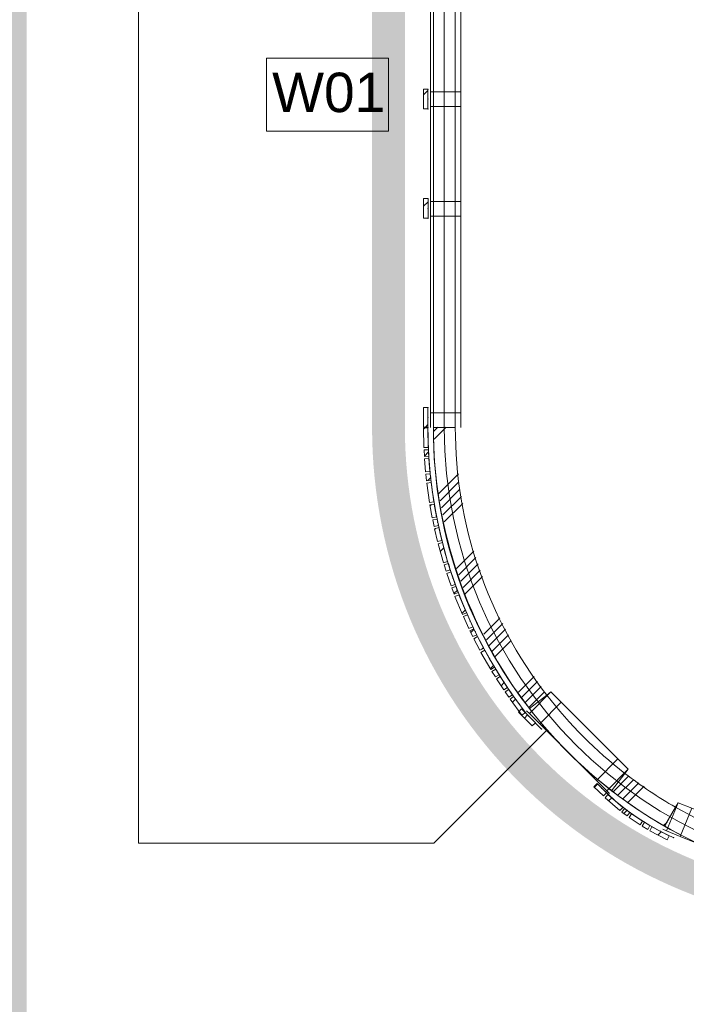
# Model space of a CAD drawing. Header units: millimetres. Extents: x -409 to 257590, y -7854 to 67330.
# Tile 112 of 205: x 9019 to 12066, y 35473 to 39974. Entities that reach past the tile are written whole.
import ezdxf

# ---------------------------------------------------------------- set-up
doc = ezdxf.new("R2010")
doc.units = ezdxf.units.MM
doc.header["$MEASUREMENT"] = 0
doc.linetypes.add('B0703', pattern=[468.700004, 312.5, -156.200004])
for name, color, linetype in [('Info Wandafwerking aanduiding', 7, 'Continuous'), ('Info Wandafwerking aanduiding Doorsnede-arcering', 7, 'Continuous'), ('New_22 NC Binnenwanden', 7, 'Continuous'), ('New_22 NC Binnenwanden Doorsnede-arcering', 7, 'Continuous'), ('New_22 NC Binnenwanden Ramen', 7, 'Continuous'), ('New_23 Vloeren', 7, 'Continuous'), ('New_Info Wandafwerking aanduiding', 7, 'Continuous'), ('New_Info Wandafwerking aanduiding Doorsnede-arcering', 7, 'Continuous'), ('New_Z Ruimtefuncties Zone omranding', 7, 'Continuous')]:
    doc.layers.add(name, color=color, linetype=linetype)
doc.styles.add('GENERATED_STYLE_1', font='txt')
pattern_1 = [(45, (0, 0), (-63.63961, 63.63961), [])]

# ---------------------------------------------------------------- blocks, each defined once
blk = doc.blocks.new('Slab_1_2', base_point=(0, 42578.3))
at = {"layer": 'New_23 Vloeren', "color": 1, "linetype": 'Continuous', "lineweight": 0, "flags": 128}
blk.add_lwpolyline([(10959.7, 43985), (10959.7, 38108.6, 0.414037), (13009.7, 36060), (14700.7, 36061), (14700.7, 46035), (13009.7, 46035, 0.414422)], format="xyb", close=True, dxfattribs=at)
blk = doc.blocks.new('Curtain Wall_6_2')
at = {"layer": 'New_22 NC Binnenwanden Doorsnede-arcering', "linetype": 'Continuous', "lineweight": 0, "true_color": 0x000000}
h = blk.add_hatch(dxfattribs=at)
h.set_pattern_fill('310_Naaldhout__01__0002', color=18, style=0, pattern_type=2)
h.set_pattern_definition(pattern_1)
h.paths.add_polyline_path([(10864.4, 38107.8), (10866.6, 38017.9), (10886.6, 38018.4), (10884.4, 38108.3)])
h = blk.add_hatch(dxfattribs=at)
h.set_pattern_fill('310_Naaldhout__01__0002', color=18, style=0, pattern_type=2)
h.set_pattern_definition(pattern_1)
h.paths.add_polyline_path([(10867.4, 38007.3), (10869, 37977.4), (10889, 37978.4), (10887.4, 38008.4)])
h = blk.add_hatch(dxfattribs=at)
h.set_pattern_fill('310_Naaldhout__01__0002', color=18, style=0, pattern_type=2)
h.set_pattern_definition(pattern_1)
h.paths.add_polyline_path([(10869.6, 37966.8), (10874.4, 37907), (10894.3, 37908.6), (10889.5, 37968.4)])
h = blk.add_hatch(dxfattribs=at)
h.set_pattern_fill('310_Naaldhout__01__0002', color=18, style=0, pattern_type=2)
h.set_pattern_definition(pattern_1)
h.paths.add_polyline_path([(10875.6, 37896.5), (10878.8, 37866.7), (10898.7, 37868.9), (10895.4, 37898.7)])
h = blk.add_hatch(dxfattribs=at)
h.set_pattern_fill('310_Naaldhout__01__0002', color=18, style=0, pattern_type=2)
h.set_pattern_definition(pattern_1)
h.paths.add_polyline_path([(10879.5, 37856), (10892.2, 37766.9), (10912, 37769.7), (10899.3, 37858.8)])
h = blk.add_hatch(dxfattribs=at)
h.set_pattern_fill('310_Naaldhout__01__0002', color=18, style=0, pattern_type=2)
h.set_pattern_definition(pattern_1)
h.paths.add_polyline_path([(10894.2, 37756.4), (10904.7, 37697.3), (10924.4, 37700.8), (10913.9, 37759.9)])
h = blk.add_hatch(dxfattribs=at)
h.set_pattern_fill('310_Naaldhout__01__0002', color=18, style=0, pattern_type=2)
h.set_pattern_definition(pattern_1)
h.paths.add_polyline_path([(10907.1, 37687), (10913.2, 37657.6), (10932.8, 37661.7), (10926.6, 37691.1)])
h = blk.add_hatch(dxfattribs=at)
h.set_pattern_fill('310_Naaldhout__01__0002', color=18, style=0, pattern_type=2)
h.set_pattern_definition(pattern_1)
h.paths.add_polyline_path([(10915.2, 37647.2), (10929.1, 37588.9), (10948.6, 37593.5), (10934.6, 37651.9)])
h = blk.add_hatch(dxfattribs=at)
h.set_pattern_fill('310_Naaldhout__01__0002', color=18, style=0, pattern_type=2)
h.set_pattern_definition(pattern_1)
h.paths.add_polyline_path([(10931.5, 37578.4), (10955.5, 37491.7), (10974.7, 37497), (10950.8, 37583.7)])
h = blk.add_hatch(dxfattribs=at)
h.set_pattern_fill('310_Naaldhout__01__0002', color=18, style=0, pattern_type=2)
h.set_pattern_definition(pattern_1)
h.paths.add_polyline_path([(10959.1, 37481.6), (10968, 37453), (10987.1, 37458.9), (10978.2, 37487.6)])
h = blk.add_hatch(dxfattribs=at)
h.set_pattern_fill('310_Naaldhout__01__0002', color=18, style=0, pattern_type=2)
h.set_pattern_definition(pattern_1)
h.paths.add_polyline_path([(10971.1, 37442.9), (10990.6, 37386.1), (11009.5, 37392.6), (10990.1, 37449.4)])
h = blk.add_hatch(dxfattribs=at)
h.set_pattern_fill('310_Naaldhout__01__0002', color=18, style=0, pattern_type=2)
h.set_pattern_definition(pattern_1)
h.paths.add_polyline_path([(10994.3, 37376.2), (11004.8, 37348.1), (11023.5, 37355.2), (11013, 37383.3)])
h = blk.add_hatch(dxfattribs=at)
h.set_pattern_fill('310_Naaldhout__01__0002', color=18, style=0, pattern_type=2)
h.set_pattern_definition(pattern_1)
h.paths.add_polyline_path([(11008.1, 37338), (11042.4, 37254.8), (11060.9, 37262.4), (11026.6, 37345.6)])
h = blk.add_hatch(dxfattribs=at)
h.set_pattern_fill('310_Naaldhout__01__0002', color=18, style=0, pattern_type=2)
h.set_pattern_definition(pattern_1)
h.paths.add_polyline_path([(11047, 37245.1), (11071.7, 37190.4), (11090, 37198.7), (11065.2, 37253.3)])
h = blk.add_hatch(dxfattribs=at)
h.set_pattern_fill('310_Naaldhout__01__0002', color=18, style=0, pattern_type=2)
h.set_pattern_definition(pattern_1)
h.paths.add_polyline_path([(11076.5, 37181), (11089.7, 37154), (11107.7, 37162.8), (11094.5, 37189.8)])
h = blk.add_hatch(dxfattribs=at)
h.set_pattern_fill('310_Naaldhout__01__0002', color=18, style=0, pattern_type=2)
h.set_pattern_definition(pattern_1)
h.paths.add_polyline_path([(11094.2, 37144.4), (11122.2, 37091.4), (11139.9, 37100.7), (11111.9, 37153.8)])
h = blk.add_hatch(dxfattribs=at)
h.set_pattern_fill('310_Naaldhout__01__0002', color=18, style=0, pattern_type=2)
h.set_pattern_definition(pattern_1)
h.paths.add_polyline_path([(11127, 37081.8), (11171.7, 37003.7), (11189, 37013.6), (11144.4, 37091.7)])
h = blk.add_hatch(dxfattribs=at)
h.set_pattern_fill('310_Naaldhout__01__0002', color=18, style=0, pattern_type=2)
h.set_pattern_definition(pattern_1)
h.paths.add_polyline_path([(11177.7, 36994.8), (11193.4, 36969.3), (11210.4, 36979.7), (11194.7, 37005.3)])
h = blk.add_hatch(dxfattribs=at)
h.set_pattern_fill('310_Naaldhout__01__0002', color=18, style=0, pattern_type=2)
h.set_pattern_definition(pattern_1)
h.paths.add_polyline_path([(11198.9, 36960.3), (11231.8, 36910.1), (11248.5, 36921), (11215.6, 36971.2)])
h = blk.add_hatch(dxfattribs=at)
h.set_pattern_fill('310_Naaldhout__01__0002', color=18, style=0, pattern_type=2)
h.set_pattern_definition(pattern_1)
h.paths.add_polyline_path([(11237.8, 36901.4), (11254.9, 36876.8), (11271.4, 36888.2), (11254.2, 36912.8)])
h = blk.add_hatch(dxfattribs=at)
h.set_pattern_fill('310_Naaldhout__01__0002', color=18, style=0, pattern_type=2)
h.set_pattern_definition(pattern_1)
h.paths.add_polyline_path([(11260.7, 36867.9), (11314.3, 36795.5), (11330.4, 36807.4), (11276.8, 36879.8)])
at = {"layer": 'New_22 NC Binnenwanden', "color": 7, "linetype": 'Continuous', "lineweight": 0}
for p, q in [((10884.4, 38108.3), (10864.4, 38107.8)), ((10864.4, 38107.8), (10866.6, 38017.9)), ((10884.4, 38108.3), (10886.6, 38018.4)), ((10886.6, 38018.4), (10866.6, 38017.9)), ((10887.4, 38008.4), (10867.4, 38007.3)), ((10867.4, 38007.3), (10869, 37977.4)), ((10887.4, 38008.4), (10889, 37978.4)), ((10889, 37978.4), (10869, 37977.4)), ((10889.5, 37968.4), (10869.6, 37966.8)), ((10869.6, 37966.8), (10874.4, 37907)), ((10889.5, 37968.4), (10894.3, 37908.6)), ((10894.3, 37908.6), (10874.4, 37907)), ((10895.4, 37898.7), (10875.6, 37896.5)), ((10875.6, 37896.5), (10878.8, 37866.7)), ((10895.4, 37898.7), (10898.7, 37868.9)), ((10898.7, 37868.9), (10878.8, 37866.7)), ((10899.3, 37858.8), (10879.5, 37856)), ((10879.5, 37856), (10892.2, 37766.9)), ((10899.3, 37858.8), (10912, 37769.7)), ((10912, 37769.7), (10892.2, 37766.9)), ((10913.9, 37759.9), (10894.2, 37756.4)), ((10894.2, 37756.4), (10904.7, 37697.3)), ((10913.9, 37759.9), (10924.4, 37700.8)), ((10924.4, 37700.8), (10904.7, 37697.3)), ((10926.6, 37691.1), (10907.1, 37687)), ((10907.1, 37687), (10913.2, 37657.6)), ((10926.6, 37691.1), (10932.8, 37661.7)), ((10932.8, 37661.7), (10913.2, 37657.6)), ((10934.6, 37651.9), (10915.2, 37647.2)), ((10915.2, 37647.2), (10929.1, 37588.9)), ((10934.6, 37651.9), (10948.6, 37593.5)), ((10948.6, 37593.5), (10929.1, 37588.9)), ((10950.8, 37583.7), (10931.5, 37578.4)), ((10950.8, 37583.7), (10974.7, 37497)), ((10931.5, 37578.4), (10955.5, 37491.7)), ((10974.7, 37497), (10955.5, 37491.7)), ((10978.2, 37487.6), (10959.1, 37481.6)), ((10959.1, 37481.6), (10968, 37453)), ((10987.1, 37458.9), (10968, 37453)), ((10990.1, 37449.4), (10971.1, 37442.9)), ((10978.2, 37487.6), (10987.1, 37458.9)), ((10990.1, 37449.4), (11009.5, 37392.6)), ((10971.1, 37442.9), (10990.6, 37386.1)), ((11009.5, 37392.6), (10990.6, 37386.1)), ((11013, 37383.3), (10994.3, 37376.2)), ((10994.3, 37376.2), (11004.8, 37348.1)), ((11013, 37383.3), (11023.5, 37355.2)), ((11023.5, 37355.2), (11004.8, 37348.1)), ((11026.6, 37345.6), (11008.1, 37338)), ((11008.1, 37338), (11042.4, 37254.8)), ((11026.6, 37345.6), (11060.9, 37262.4)), ((11060.9, 37262.4), (11042.4, 37254.8)), ((11065.2, 37253.3), (11047, 37245.1)), ((11047, 37245.1), (11071.7, 37190.4)), ((11065.2, 37253.3), (11090, 37198.7)), ((11090, 37198.7), (11071.7, 37190.4)), ((11094.5, 37189.8), (11076.5, 37181)), ((11076.5, 37181), (11089.7, 37154)), ((11094.5, 37189.8), (11107.7, 37162.8)), ((11107.7, 37162.8), (11089.7, 37154)), ((11111.9, 37153.8), (11094.2, 37144.4)), ((11094.2, 37144.4), (11122.2, 37091.4)), ((11111.9, 37153.8), (11139.9, 37100.7)), ((11139.9, 37100.7), (11122.2, 37091.4)), ((11144.4, 37091.7), (11127, 37081.8)), ((11144.4, 37091.7), (11189, 37013.6)), ((11127, 37081.8), (11171.7, 37003.7)), ((11189, 37013.6), (11171.7, 37003.7)), ((11194.7, 37005.3), (11177.7, 36994.8)), ((11194.7, 37005.3), (11210.4, 36979.7)), ((11177.7, 36994.8), (11193.4, 36969.3)), ((11210.4, 36979.7), (11193.4, 36969.3)), ((11215.6, 36971.2), (11198.9, 36960.3)), ((11198.9, 36960.3), (11231.8, 36910.1)), ((11215.6, 36971.2), (11248.5, 36921)), ((11248.5, 36921), (11231.8, 36910.1)), ((11254.2, 36912.8), (11237.8, 36901.4)), ((11254.2, 36912.8), (11271.4, 36888.2)), ((11237.8, 36901.4), (11254.9, 36876.8)), ((11271.4, 36888.2), (11254.9, 36876.8)), ((11276.8, 36879.8), (11260.7, 36867.9)), ((11260.7, 36867.9), (11314.3, 36795.5)), ((11276.8, 36879.8), (11330.4, 36807.4)), ((11330.4, 36807.4), (11314.3, 36795.5))]:
    blk.add_line(p, q, dxfattribs=at)
at = {"layer": 'New_22 NC Binnenwanden', "color": 9, "linetype": 'B0703', "lineweight": 0}
for p, q in [((10885.5, 38063.3), (10885, 38110.9)), ((10888.2, 37993.4), (10885.5, 38063.3)), ((10891.9, 37938.5), (10888.2, 37993.4)), ((10897.1, 37883.8), (10891.9, 37938.5)), ((10905.7, 37814.3), (10897.1, 37883.8)), ((10919.2, 37730.4), (10905.7, 37814.3)), ((10929.7, 37676.4), (10919.2, 37730.4)), ((10941.6, 37622.7), (10929.7, 37676.4)), ((10962.8, 37540.4), (10941.6, 37622.7)), ((10982.6, 37473.2), (10962.8, 37540.4)), ((10999.8, 37421), (10982.6, 37473.2)), ((11018.3, 37369.2), (10999.8, 37421)), ((11043.8, 37304), (11018.3, 37369.2)), ((11077.6, 37226), (11043.8, 37304)), ((11101.1, 37176.3), (11077.6, 37226)), ((11125.9, 37127.2), (11101.1, 37176.3)), ((11166.7, 37052.7), (11125.9, 37127.2)), ((11202.5, 36992.5), (11166.7, 37052.7)), ((11232.1, 36946.1), (11202.5, 36992.5)), ((11262.8, 36900.5), (11232.1, 36946.1)), ((11303.6, 36843.6), (11262.8, 36900.5)), ((11340.8, 36795), (11303.6, 36843.6))]:
    blk.add_line(p, q, dxfattribs=at)
at = {"layer": 'New_22 NC Binnenwanden', "color": 1, "linetype": 'Continuous', "lineweight": 0}
for p, q in [((10885, 38110.9), (10885.5, 38063.3)), ((10885.5, 38063.3), (10888.2, 37993.4)), ((10888.2, 37993.4), (10891.9, 37938.5)), ((10891.9, 37938.5), (10897.1, 37883.8)), ((10897.1, 37883.8), (10905.7, 37814.3)), ((10905.7, 37814.3), (10919.2, 37730.4)), ((10919.2, 37730.4), (10929.7, 37676.4)), ((10929.7, 37676.4), (10941.6, 37622.7)), ((10941.6, 37622.7), (10962.8, 37540.4)), ((10962.8, 37540.4), (10982.6, 37473.2)), ((10982.6, 37473.2), (10999.8, 37421)), ((10999.8, 37421), (11018.3, 37369.2)), ((11018.3, 37369.2), (11043.8, 37304)), ((11043.8, 37304), (11077.6, 37226)), ((11077.6, 37226), (11101.1, 37176.3)), ((11101.1, 37176.3), (11125.9, 37127.2)), ((11125.9, 37127.2), (11166.7, 37052.7)), ((11166.7, 37052.7), (11202.5, 36992.5)), ((11202.5, 36992.5), (11232.1, 36946.1)), ((11232.1, 36946.1), (11262.8, 36900.5)), ((11262.8, 36900.5), (11303.6, 36843.6)), ((11303.6, 36843.6), (11340.8, 36795))]:
    blk.add_line(p, q, dxfattribs=at)
at = {"layer": 'New_22 NC Binnenwanden', "color": 9, "linetype": 'B0703', "lineweight": 0}
for p in [(10885, 38110.9), (10885.5, 38063.3), (10888.2, 37993.4), (10891.9, 37938.5), (10897.1, 37883.8), (10905.7, 37814.3), (10919.2, 37730.4), (10929.7, 37676.4), (10941.6, 37622.7), (10962.8, 37540.4), (10982.6, 37473.2), (10999.8, 37421), (11018.3, 37369.2), (11043.8, 37304), (11077.6, 37226), (11101.1, 37176.3), (11125.9, 37127.2), (11166.7, 37052.7), (11202.5, 36992.5), (11232.1, 36946.1), (11262.8, 36900.5), (11303.6, 36843.6), (11340.8, 36795)]:
    blk.add_point(p, dxfattribs=at)
at = {"layer": 'New_22 NC Binnenwanden', "color": 1, "linetype": 'Continuous', "lineweight": 0}
for p in [(10885, 38110.9), (10885, 38110.9), (10885.5, 38063.3), (10885.5, 38063.3), (10888.2, 37993.4), (10888.2, 37993.4), (10891.9, 37938.5), (10891.9, 37938.5), (10897.1, 37883.8), (10897.1, 37883.8), (10905.7, 37814.3), (10905.7, 37814.3), (10919.2, 37730.4), (10919.2, 37730.4), (10929.7, 37676.4), (10929.7, 37676.4), (10941.6, 37622.7), (10941.6, 37622.7), (10962.8, 37540.4), (10962.8, 37540.4), (10982.6, 37473.2), (10982.6, 37473.2), (10999.8, 37421), (10999.8, 37421), (11018.3, 37369.2), (11018.3, 37369.2), (11043.8, 37304), (11043.8, 37304), (11077.6, 37226), (11077.6, 37226), (11101.1, 37176.3), (11101.1, 37176.3), (11125.9, 37127.2), (11125.9, 37127.2), (11166.7, 37052.7), (11166.7, 37052.7), (11202.5, 36992.5), (11202.5, 36992.5), (11232.1, 36946.1), (11232.1, 36946.1), (11262.8, 36900.5), (11262.8, 36900.5), (11303.6, 36843.6), (11303.6, 36843.6), (11340.8, 36795), (11340.8, 36795)]:
    blk.add_point(p, dxfattribs=at)
blk = doc.blocks.new('Curtain Wall_7_2')
at = {"layer": 'New_22 NC Binnenwanden Doorsnede-arcering', "linetype": 'Continuous', "lineweight": 0, "true_color": 0x000000}
h = blk.add_hatch(dxfattribs=at)
h.set_pattern_fill('310_Naaldhout__01__0002', color=18, style=0, pattern_type=2)
h.set_pattern_definition(pattern_1)
h.paths.add_polyline_path([(11362, 36745.5), (11376.1, 36759.6), (11312.5, 36823.2), (11298.4, 36809.1)])
at = {"layer": 'New_22 NC Binnenwanden', "color": 7, "linetype": 'Continuous', "lineweight": 0}
for p, q in [((11312.5, 36823.2), (11298.4, 36809.1)), ((11312.5, 36823.2), (11376.1, 36759.6)), ((11298.4, 36809.1), (11362, 36745.5)), ((11376.1, 36759.6), (11362, 36745.5))]:
    blk.add_line(p, q, dxfattribs=at)
at = {"layer": 'New_22 NC Binnenwanden', "color": 9, "linetype": 'B0703', "lineweight": 0}
for p, q in [((11340.8, 36795), (11344.3, 36791.4)), ((11340.8, 36795), (11340.8, 36795)), ((11344.3, 36791.4), (11404.4, 36731.3))]:
    blk.add_line(p, q, dxfattribs=at)
at = {"layer": 'New_22 NC Binnenwanden', "color": 1, "linetype": 'Continuous', "lineweight": 0}
for p, q in [((11340.8, 36795), (11340.8, 36795)), ((11344.3, 36791.4), (11340.8, 36795)), ((11404.4, 36731.3), (11344.3, 36791.4))]:
    blk.add_line(p, q, dxfattribs=at)
at = {"layer": 'New_22 NC Binnenwanden', "color": 9, "linetype": 'B0703', "lineweight": 0}
for p in [(11340.8, 36795), (11344.3, 36791.4), (11344.3, 36791.4), (11404.4, 36731.3), (11404.4, 36731.3)]:
    blk.add_point(p, dxfattribs=at)
at = {"layer": 'New_22 NC Binnenwanden', "color": 1, "linetype": 'Continuous', "lineweight": 0}
for p in [(11340.8, 36795), (11344.3, 36791.4), (11344.3, 36791.4), (11404.4, 36731.3), (11404.4, 36731.3)]:
    blk.add_point(p, dxfattribs=at)
blk = doc.blocks.new('R3 bl ol 22_5')
at = {"layer": 'New_22 NC Binnenwanden Ramen', "color": 1, "linetype": 'Continuous', "lineweight": 0}
for p, q in [((-1000, 0), (-933, 0)), ((-933, 0), (-933, -139)), ((-933, 0), (-33.5, 0)), ((-33.5, -139), (-33.5, 0)), ((-33.5, 0), (0, 0)), ((0, 0), (33.5, 0)), ((33.5, 0), (33.5, -139)), ((33.5, 0), (466.5, 0)), ((466.5, -139), (466.5, 0)), ((466.5, 0), (500, 0)), ((500, 0), (533.5, 0)), ((533.5, 0), (533.5, -139)), ((533.5, 0), (933, 0)), ((933, -139), (933, 0)), ((933, 0), (1000, 0)), ((-933, -139), (-1000, -139)), ((-33.5, -139), (-933, -139)), ((0, -139), (-33.5, -139)), ((33.5, -139), (0, -139)), ((466.5, -139), (33.5, -139)), ((500, -139), (466.5, -139)), ((533.5, -139), (500, -139)), ((933, -139), (533.5, -139)), ((1000, -139), (933, -139))]:
    blk.add_line(p, q, dxfattribs=at)
at = {"layer": 'New_22 NC Binnenwanden Ramen', "color": 9, "linetype": 'Continuous', "lineweight": 0}
for p, q in [((-1000, -14), (1000, -14)), ((-1000, -114), (1000, -114))]:
    blk.add_line(p, q, dxfattribs=at)
at = {"layer": 'New_22 NC Binnenwanden Ramen', "color": 7, "linetype": 'Continuous', "lineweight": 0}
for p, q in [((-1000, -14), (-1000, -114)), ((-1000, -14), (-1000, -114)), ((1000, -14), (1000, -114)), ((1000, -14), (1000, -114))]:
    blk.add_line(p, q, dxfattribs=at)
blk = doc.blocks.new('Wall_114_2', base_point=(11010, 38110.8))
at = {"layer": 'New_22 NC Binnenwanden', "color": 8, "linetype": 'Continuous', "lineweight": 0, "true_color": 0x778488}
blk.add_line((10910, 38110), (11010, 38110), dxfattribs=at)
at = {"layer": 'New_22 NC Binnenwanden Ramen', "color": 1, "linetype": 'Continuous', "lineweight": 0, "zscale": 1000, "rotation": 90}
blk.add_blockref('R3 bl ol 22_5', (10896, 39110), dxfattribs=at)
blk = doc.blocks.new('*X523')
at = {"layer": 'New_22 NC Binnenwanden Doorsnede-arcering', "color": 254, "linetype": 'Continuous', "lineweight": 0, "true_color": 0xe9ebeb}
for p, q in [((10911.2, 38092.6), (10929.4, 38110.9)), ((10913.6, 38056.2), (10968.2, 38110.8)), ((10933.6, 37807.3), (11024, 37897.6)), ((10940.1, 37774.9), (11026.4, 37861.2)), ((10946.5, 37742.6), (11031.4, 37827.4)), ((10953, 37710.3), (11037.8, 37795)), ((10959.5, 37677.9), (11044.3, 37762.7)), ((11015.9, 37465.3), (11094.5, 37543.9)), ((11025.8, 37436.4), (11104.4, 37515)), ((11035.6, 37407.5), (11114.3, 37486.1)), ((11045.6, 37378.7), (11124.1, 37457.1)), ((11065, 37359.3), (11134, 37428.2)), ((11045.5, 37378.6), (11045.6, 37378.7)), ((11055.4, 37349.6), (11065, 37359.3)), ((11139.7, 37164.9), (11199.5, 37224.7)), ((11199.5, 37224.7), (11214.2, 37239.3)), ((11152.6, 37139), (11218.9, 37205.3)), ((11165.5, 37113.1), (11238.3, 37185.9)), ((11218.9, 37205.3), (11227, 37213.4)), ((11238.3, 37185.9), (11239.9, 37187.5)), ((11178.3, 37087.1), (11252.8, 37161.6)), ((11191.2, 37061.2), (11265.7, 37135.6)), ((11298.7, 36899.7), (11370.6, 36971.6)), ((11314.3, 36876.5), (11386.3, 36948.4)), ((11330, 36853.3), (11401.9, 36925.2)), ((11345.6, 36830.1), (11417.5, 36902))]:
    blk.add_line(p, q, dxfattribs=at)
blk = doc.blocks.new('*X524')
at = {"layer": 'New_22 NC Binnenwanden Doorsnede-arcering', "color": 254, "linetype": 'Continuous', "lineweight": 0, "true_color": 0xe9ebeb}
for p, q in [((11731.1, 36444.7), (11803.2, 36516.8)), ((11753.6, 36428.5), (11826.5, 36501.3)), ((11776.2, 36412.2), (11849.7, 36485.7)), ((11798.7, 36396), (11873, 36470.2)), ((11962.2, 36290.3), (11978, 36306.1))]:
    blk.add_line(p, q, dxfattribs=at)
blk = doc.blocks.new('*X525')
at = {"layer": 'New_22 NC Binnenwanden Doorsnede-arcering', "color": 254, "linetype": 'Continuous', "lineweight": 0, "true_color": 0xe9ebeb}
for p, q in [((12579.7, 36059.2), (12664.4, 36143.9)), ((12612, 36052.7), (12696.7, 36137.4)), ((12644.3, 36046.2), (12729, 36130.9)), ((12676.5, 36039.7), (12763.3, 36126.4)), ((12708.8, 36033.1), (12799.7, 36124)), ((12958.2, 36013.4), (13010, 36065.2)), ((12994.6, 36011), (13010, 36026.4))]:
    blk.add_line(p, q, dxfattribs=at)
blk = doc.blocks.new('R1 22_5')
at = {"layer": 'New_22 NC Binnenwanden Ramen', "color": 1, "linetype": 'Continuous', "lineweight": 0}
for p, q in [((-267.7, 0), (-250, 0)), ((-250, 0), (-183, 0)), ((-250, -139), (-250, 0)), ((-183, 0), (-183, -139)), ((-183, 0), (183, 0)), ((183, -139), (183, 0)), ((183, 0), (250, 0)), ((250, 0), (267.7, 0)), ((250, -139), (250, 0)), ((-183, -139), (-250, -139)), ((183, -139), (-183, -139)), ((250, -139), (183, -139))]:
    blk.add_line(p, q, dxfattribs=at)
at = {"layer": 'New_22 NC Binnenwanden Ramen', "color": 7, "linetype": 'Continuous', "lineweight": 0}
for p, q in [((-265.7, -16), (-253, -115.2)), ((-265.7, -16), (-253, -115.2)), ((265.7, -16), (253, -115.2)), ((265.7, -16), (253, -115.2)), ((-253, -115.2), (-250, -139)), ((-253, -115.2), (-250, -139)), ((-250, -139), (-253, -115.2)), ((253, -115.2), (250, -139)), ((253, -115.2), (250, -139)), ((250, -139), (253, -115.2))]:
    blk.add_line(p, q, dxfattribs=at)
at = {"layer": 'New_22 NC Binnenwanden Ramen', "color": 9, "linetype": 'Continuous', "lineweight": 0}
for radius in [2100, 2000]:
    blk.add_arc((0, -2099.2), radius, 82.7317, 97.2683, dxfattribs=at)
blk = doc.blocks.new('Wall_115_2', base_point=(11010, 38110.8))
at = {"layer": 'New_22 NC Binnenwanden', "color": 8, "linetype": 'Continuous', "lineweight": 0, "true_color": 0x778488}
for p, q in [((11348.9, 36825.2), (11428, 36886.4)), ((11446.9, 36901.1), (11428, 36886.4)), ((11428, 36886.4), (11446.9, 36901.1)), ((11800.4, 36547.4), (11785.7, 36528.5)), ((11785.7, 36528.5), (11800.4, 36547.4)), ((11724.5, 36449.4), (11785.7, 36528.5)), ((11967.2, 36287.2), (12016.8, 36374)), ((12028.7, 36394.8), (12016.8, 36374)), ((12016.8, 36374), (12028.7, 36394.8)), ((12490.6, 36203.4), (12484.3, 36180.3)), ((12484.3, 36180.3), (12490.6, 36203.4)), ((12458.1, 36083.8), (12484.3, 36180.3))]:
    blk.add_line(p, q, dxfattribs=at)
at = {"layer": 'New_22 NC Binnenwanden', "color": 8, "linetype": 'Continuous', "lineweight": 0, "true_color": 0x778488, "flags": 128}
blk.add_lwpolyline([(13010, 36010), (13010, 36110)], dxfattribs=at)
at = {"layer": 'New_22 NC Binnenwanden', "color": 8, "linetype": 'Continuous', "lineweight": 0, "true_color": 0x778488}
for radius, start, end in [(2100, 179.9767, 217.7201), (2000, 179.9761, 217.7201), (2000, 232.2566, 240.2254), (2100, 232.2566, 240.2254), (2000, 254.7619, 269.9999), (2100, 254.7619, 269.9999)]:
    blk.add_arc((13010, 38110), radius, start, end, dxfattribs=at)
at = {"layer": 'New_22 NC Binnenwanden', "color": 8, "lineweight": 0, "true_color": 0x778488}
for name in ['*X523', '*X524', '*X525']:
    blk.add_blockref(name, (0, 0), dxfattribs=at)
at = {"layer": 'New_22 NC Binnenwanden Ramen', "color": 1, "linetype": 'Continuous', "lineweight": 0, "zscale": 1000}
for p, rotation in [((11525.4, 36626), 134.9883440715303), ((12206.5, 36170.7), 157.4936314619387)]:
    blk.add_blockref('R1 22_5', p, dxfattribs=dict(at, rotation=rotation))
blk = doc.blocks.new('Curtain Wall_45_2')
at = {"layer": 'New_22 NC Binnenwanden Doorsnede-arcering', "linetype": 'Continuous', "lineweight": 0, "true_color": 0x000000}
h = blk.add_hatch(dxfattribs=at)
h.set_pattern_fill('310_Naaldhout__01__0002', color=18, style=0, pattern_type=2)
h.set_pattern_definition(pattern_1)
h.paths.add_polyline_path([(10865, 38110.9), (10885, 38110.9), (10885, 38200.9), (10865, 38200.9)])
at = {"layer": 'New_22 NC Binnenwanden', "color": 7, "linetype": 'Continuous', "lineweight": 0}
for p, q in [((10865, 38200.9), (10865, 38110.9)), ((10885, 38200.9), (10865, 38200.9)), ((10885, 38200.9), (10885, 38110.9)), ((10885, 38110.9), (10865, 38110.9))]:
    blk.add_line(p, q, dxfattribs=at)
at = {"layer": 'New_22 NC Binnenwanden', "color": 9, "linetype": 'B0703', "lineweight": 0}
for p, q in [((10885, 38200.9), (10885, 38155.9)), ((10885, 38200.9), (10885, 38200.9)), ((10885, 38155.9), (10885, 38110.9)), ((10885, 38110.9), (10885, 38110.9))]:
    blk.add_line(p, q, dxfattribs=at)
at = {"layer": 'New_22 NC Binnenwanden', "color": 1, "linetype": 'Continuous', "lineweight": 0}
for p, q in [((10885, 38200.9), (10885, 38200.9)), ((10885, 38155.9), (10885, 38200.9)), ((10885, 38110.9), (10885, 38155.9))]:
    blk.add_line(p, q, dxfattribs=at)
at = {"layer": 'New_22 NC Binnenwanden', "color": 9, "linetype": 'B0703', "lineweight": 0}
for p in [(10885, 38200.9), (10885, 38155.9), (10885, 38155.9), (10885, 38110.9)]:
    blk.add_point(p, dxfattribs=at)
at = {"layer": 'New_22 NC Binnenwanden', "color": 1, "linetype": 'Continuous', "lineweight": 0}
for p in [(10885, 38200.9), (10885, 38155.9), (10885, 38155.9), (10885, 38110.9), (10885, 38110.9)]:
    blk.add_point(p, dxfattribs=at)
blk = doc.blocks.new('Curtain Wall_46_2')
at = {"layer": 'New_22 NC Binnenwanden Doorsnede-arcering', "linetype": 'Continuous', "lineweight": 0, "true_color": 0x000000}
h = blk.add_hatch(dxfattribs=at)
h.set_pattern_fill('310_Naaldhout__01__0002', color=18, style=0, pattern_type=2)
h.set_pattern_definition(pattern_1)
h.paths.add_polyline_path([(10865, 39565.9), (10885, 39565.9), (10885, 39655.9), (10865, 39655.9)])
at = {"layer": 'New_22 NC Binnenwanden', "color": 7, "linetype": 'Continuous', "lineweight": 0}
for p, q in [((10865, 39655.9), (10865, 39565.9)), ((10885, 39655.9), (10865, 39655.9)), ((10885, 39655.9), (10885, 39565.9)), ((10885, 39565.9), (10865, 39565.9))]:
    blk.add_line(p, q, dxfattribs=at)
at = {"layer": 'New_22 NC Binnenwanden', "color": 9, "linetype": 'B0703', "lineweight": 0}
for p, q in [((10885, 39655.9), (10885, 39610.9)), ((10885, 39655.9), (10885, 39655.9)), ((10885, 39610.9), (10885, 39565.9)), ((10885, 39565.9), (10885, 39565.9))]:
    blk.add_line(p, q, dxfattribs=at)
at = {"layer": 'New_22 NC Binnenwanden', "color": 1, "linetype": 'Continuous', "lineweight": 0}
for p, q in [((10885, 39655.9), (10885, 39655.9)), ((10885, 39610.9), (10885, 39655.9)), ((10885, 39565.9), (10885, 39610.9))]:
    blk.add_line(p, q, dxfattribs=at)
at = {"layer": 'New_22 NC Binnenwanden', "color": 9, "linetype": 'B0703', "lineweight": 0}
for p in [(10885, 39655.9), (10885, 39610.9), (10885, 39610.9), (10885, 39565.9)]:
    blk.add_point(p, dxfattribs=at)
at = {"layer": 'New_22 NC Binnenwanden', "color": 1, "linetype": 'Continuous', "lineweight": 0}
for p in [(10885, 39655.9), (10885, 39610.9), (10885, 39610.9), (10885, 39565.9), (10885, 39565.9)]:
    blk.add_point(p, dxfattribs=at)
blk = doc.blocks.new('Curtain Wall_47_2')
at = {"layer": 'New_22 NC Binnenwanden Doorsnede-arcering', "linetype": 'Continuous', "lineweight": 0, "true_color": 0x000000}
h = blk.add_hatch(dxfattribs=at)
h.set_pattern_fill('310_Naaldhout__01__0002', color=18, style=0, pattern_type=2)
h.set_pattern_definition(pattern_1)
h.paths.add_polyline_path([(10865.2, 39066.3), (10885.2, 39066.3), (10885.2, 39156.3), (10865.2, 39156.3)])
at = {"layer": 'New_22 NC Binnenwanden', "color": 7, "linetype": 'Continuous', "lineweight": 0}
for p, q in [((10865.2, 39156.3), (10865.2, 39066.3)), ((10885.2, 39156.3), (10865.2, 39156.3)), ((10885.2, 39156.3), (10885.2, 39066.3)), ((10885.2, 39066.3), (10865.2, 39066.3))]:
    blk.add_line(p, q, dxfattribs=at)
at = {"layer": 'New_22 NC Binnenwanden', "color": 9, "linetype": 'B0703', "lineweight": 0}
for p, q in [((10885.2, 39156.3), (10885.2, 39111.3)), ((10885.2, 39156.3), (10885.2, 39156.3)), ((10885.2, 39111.3), (10885.2, 39066.3)), ((10885.2, 39066.3), (10885.2, 39066.3))]:
    blk.add_line(p, q, dxfattribs=at)
at = {"layer": 'New_22 NC Binnenwanden', "color": 1, "linetype": 'Continuous', "lineweight": 0}
for p, q in [((10885.2, 39156.3), (10885.2, 39156.3)), ((10885.2, 39111.3), (10885.2, 39156.3)), ((10885.2, 39066.3), (10885.2, 39111.3))]:
    blk.add_line(p, q, dxfattribs=at)
at = {"layer": 'New_22 NC Binnenwanden', "color": 9, "linetype": 'B0703', "lineweight": 0}
for p in [(10885.2, 39156.3), (10885.2, 39111.3), (10885.2, 39111.3), (10885.2, 39066.3)]:
    blk.add_point(p, dxfattribs=at)
at = {"layer": 'New_22 NC Binnenwanden', "color": 1, "linetype": 'Continuous', "lineweight": 0}
for p in [(10885.2, 39156.3), (10885.2, 39111.3), (10885.2, 39111.3), (10885.2, 39066.3), (10885.2, 39066.3)]:
    blk.add_point(p, dxfattribs=at)
blk = doc.blocks.new('Curtain Wall_58_2')
at = {"layer": 'New_22 NC Binnenwanden Doorsnede-arcering', "linetype": 'Continuous', "lineweight": 0, "true_color": 0x000000}
h = blk.add_hatch(dxfattribs=at)
h.set_pattern_fill('310_Naaldhout__01__0002', color=18, style=0, pattern_type=2)
h.set_pattern_definition(pattern_1)
h.paths.add_polyline_path([(11644, 36467.6), (11686.9, 36425.6), (11700.9, 36439.9), (11658, 36481.9)])
h = blk.add_hatch(dxfattribs=at)
h.set_pattern_fill('310_Naaldhout__01__0002', color=18, style=0, pattern_type=2)
h.set_pattern_definition(pattern_1)
h.paths.add_polyline_path([(11694.5, 36417.3), (11762.5, 36358.4), (11775.6, 36373.5), (11707.6, 36432.4)])
h = blk.add_hatch(dxfattribs=at)
h.set_pattern_fill('310_Naaldhout__01__0002', color=18, style=0, pattern_type=2)
h.set_pattern_definition(pattern_1)
h.paths.add_polyline_path([(11772.1, 36352.2), (11796, 36334.1), (11808.1, 36350), (11784.2, 36368.1)])
h = blk.add_hatch(dxfattribs=at)
h.set_pattern_fill('310_Naaldhout__01__0002', color=18, style=0, pattern_type=2)
h.set_pattern_definition(pattern_1)
h.paths.add_polyline_path([(11804.8, 36327.3), (11854.6, 36293.8), (11865.7, 36310.3), (11816, 36343.9)])
h = blk.add_hatch(dxfattribs=at)
h.set_pattern_fill('310_Naaldhout__01__0002', color=18, style=0, pattern_type=2)
h.set_pattern_definition(pattern_1)
h.paths.add_polyline_path([(11864.1, 36288.1), (11889.9, 36272.7), (11900.1, 36289.8), (11874.4, 36305.2)])
h = blk.add_hatch(dxfattribs=at)
h.set_pattern_fill('310_Naaldhout__01__0002', color=18, style=0, pattern_type=2)
h.set_pattern_definition(pattern_1)
h.paths.add_polyline_path([(11899.2, 36266.3), (11979.1, 36224.9), (11988.3, 36242.7), (11908.4, 36284.1)])
at = {"layer": 'New_22 NC Binnenwanden', "color": 7, "linetype": 'Continuous', "lineweight": 0}
for p, q in [((11658, 36481.9), (11644, 36467.6)), ((11644, 36467.6), (11686.9, 36425.6)), ((11658, 36481.9), (11700.9, 36439.9)), ((11700.9, 36439.9), (11686.9, 36425.6)), ((11707.6, 36432.4), (11694.5, 36417.3)), ((11694.5, 36417.3), (11762.5, 36358.4)), ((11707.6, 36432.4), (11775.6, 36373.5)), ((11775.6, 36373.5), (11762.5, 36358.4)), ((11784.2, 36368.1), (11772.1, 36352.2)), ((11784.2, 36368.1), (11808.1, 36350)), ((11772.1, 36352.2), (11796, 36334.1)), ((11808.1, 36350), (11796, 36334.1)), ((11816, 36343.9), (11804.8, 36327.3)), ((11804.8, 36327.3), (11854.6, 36293.8)), ((11816, 36343.9), (11865.7, 36310.3)), ((11865.7, 36310.3), (11854.6, 36293.8)), ((11874.4, 36305.2), (11864.1, 36288.1)), ((11864.1, 36288.1), (11889.9, 36272.7)), ((11874.4, 36305.2), (11900.1, 36289.8)), ((11900.1, 36289.8), (11889.9, 36272.7)), ((11908.4, 36284.1), (11899.2, 36266.3)), ((11908.4, 36284.1), (11988.3, 36242.7)), ((11899.2, 36266.3), (11979.1, 36224.9)), ((11988.3, 36242.7), (11979.1, 36224.9))]:
    blk.add_line(p, q, dxfattribs=at)
at = {"layer": 'New_22 NC Binnenwanden', "color": 9, "linetype": 'B0703', "lineweight": 0}
for p, q in [((11679.4, 36460.9), (11667.8, 36472.8)), ((11741.6, 36403), (11679.4, 36460.9)), ((11796.1, 36359.1), (11741.6, 36403)), ((11840.9, 36327.1), (11796.1, 36359.1)), ((11887.2, 36297.5), (11840.9, 36327.1)), ((11948.3, 36263.4), (11887.2, 36297.5)), ((12008.8, 36234.5), (11948.3, 36263.4))]:
    blk.add_line(p, q, dxfattribs=at)
at = {"layer": 'New_22 NC Binnenwanden', "color": 1, "linetype": 'Continuous', "lineweight": 0}
for p, q in [((11667.8, 36472.8), (11679.4, 36460.9)), ((11679.4, 36460.9), (11741.6, 36403)), ((11741.6, 36403), (11796.1, 36359.1)), ((11796.1, 36359.1), (11840.9, 36327.1)), ((11840.9, 36327.1), (11887.2, 36297.5)), ((11887.2, 36297.5), (11948.3, 36263.4)), ((11948.3, 36263.4), (12008.8, 36234.5))]:
    blk.add_line(p, q, dxfattribs=at)
at = {"layer": 'New_22 NC Binnenwanden', "color": 9, "linetype": 'B0703', "lineweight": 0}
for p in [(11667.8, 36472.8), (11679.4, 36460.9), (11741.6, 36403), (11796.1, 36359.1), (11840.9, 36327.1), (11887.2, 36297.5), (11948.3, 36263.4), (12008.8, 36234.5)]:
    blk.add_point(p, dxfattribs=at)
at = {"layer": 'New_22 NC Binnenwanden', "color": 1, "linetype": 'Continuous', "lineweight": 0}
for p in [(11667.8, 36472.8), (11667.8, 36472.8), (11679.4, 36460.9), (11679.4, 36460.9), (11741.6, 36403), (11741.6, 36403), (11796.1, 36359.1), (11796.1, 36359.1), (11840.9, 36327.1), (11840.9, 36327.1), (11887.2, 36297.5), (11887.2, 36297.5), (11948.3, 36263.4), (11948.3, 36263.4), (12008.8, 36234.5), (12008.8, 36234.5)]:
    blk.add_point(p, dxfattribs=at)
blk = doc.blocks.new('Wall_372_2', base_point=(8950, 28860))
at = {"layer": 'Info Wandafwerking aanduiding Doorsnede-arcering', "linetype": 'Continuous', "lineweight": 0}
blk.add_hatch(color=1, dxfattribs=at).paths.add_polyline_path([(8950, 50450), (8950, 28960), (9050, 28960), (9050, 50450)])
blk = doc.blocks.new('Wall_541_2', base_point=(10704.5, 43984.1))
at = {"layer": 'New_Info Wandafwerking aanduiding Doorsnede-arcering', "linetype": 'Continuous', "lineweight": 0, "true_color": 0x99a3a6}
blk.add_hatch(color=253, dxfattribs=at).paths.add_polyline_path([(10629.5, 43984.1), (10629.5, 38110), (10779.5, 38110), (10779.5, 43984.1)])
blk = doc.blocks.new('Wall_542_2', base_point=(10704.5, 38110))
at = {"layer": 'New_Info Wandafwerking aanduiding Doorsnede-arcering', "linetype": 'Continuous', "lineweight": 0, "true_color": 0x99a3a6}
blk.add_hatch(color=253, dxfattribs=at).paths.add_polyline_path([(10629.5, 38110, 0.414214), (12919, 35820.5), (12919, 35970.5, -0.414214), (10779.5, 38110)])

msp = doc.modelspace()

# ---------------------------------------------------------------- linework, layer by layer
at = {"layer": 'New_Info Wandafwerking aanduiding', "color": 9, "linetype": 'Continuous', "lineweight": 0, "flags": 128}
msp.add_lwpolyline([(10147.6, 39797.6), (10704.5, 39797.6), (10704.5, 39464.8), (10147.6, 39464.8)], close=True, dxfattribs=at)
at = {"layer": 'New_Z Ruimtefuncties Zone omranding', "color": 41, "linetype": 'Continuous', "lineweight": 0, "true_color": 0xffeeaa, "flags": 128}
msp.add_lwpolyline([(16300, 26210), (16300, 34808.7), (16670, 34808.7), (16670, 36010.5), (13010, 36010, -0.216641), (11429.3, 36728.3), (10911.4, 36210.4), (9561.4, 36210.4), (9561.4, 45910.4), (11252.4, 45910.4), (11611.2, 45551.6, -0.184056), (13010, 46085), (16512.2, 46085), (16512.2, 46084.7, -0.018022), (16670, 46077.3), (16670, 47310)], format="xyb", dxfattribs=at)
at = {"layer": 'New_Z Ruimtefuncties Zone omranding', "color": 41, "linetype": 'Continuous', "lineweight": 0, "true_color": 0xe1e196, "flags": 128}
msp.add_lwpolyline([(9561.4, 36210.4), (10911.4, 36210.4), (11429.3, 36728.3, -0.184661), (10909.7, 38110.8), (10909.7, 43984.1, -0.213785), (11611.2, 45551.6), (11252.4, 45910.4), (9561.4, 45910.4)], format="xyb", close=True, dxfattribs=at)

# ---------------------------------------------------------------- block references
at = {"layer": 'Info Wandafwerking aanduiding', "color": 1, "lineweight": 0}
msp.add_blockref('Wall_372_2', (8950, 28860), dxfattribs=at)
at = {"layer": 'New_22 NC Binnenwanden', "color": 8, "lineweight": 0, "true_color": 0x778488}
for name in ['Wall_114_2', 'Wall_115_2']:
    msp.add_blockref(name, (11010, 38110.8), dxfattribs=at)
at = {"layer": 'New_22 NC Binnenwanden', "linetype": 'Continuous', "lineweight": 0}
for name in ['Curtain Wall_46_2', 'Curtain Wall_47_2', 'Curtain Wall_45_2', 'Curtain Wall_6_2', 'Curtain Wall_7_2', 'Curtain Wall_58_2']:
    msp.add_blockref(name, (0, 0), dxfattribs=at)
at = {"layer": 'New_23 Vloeren', "color": 1, "linetype": 'Continuous', "lineweight": 0}
msp.add_blockref('Slab_1_2', (0, 42578.3), dxfattribs=at)
at = {"layer": 'New_Info Wandafwerking aanduiding', "color": 1, "lineweight": 0}
for name, p in [('Wall_541_2', (10704.5, 43984.1)), ('Wall_542_2', (10704.5, 38110))]:
    msp.add_blockref(name, p, dxfattribs=at)

# ---------------------------------------------------------------- texts
at = {"layer": 'New_Info Wandafwerking aanduiding', "color": 2, "linetype": 'Continuous', "lineweight": 0, "insert": (10172.6, 39731.5), "char_height": 180, "attachment_point": 1, "style": 'GENERATED_STYLE_1'}
msp.add_mtext('\\A1;{\\pql;\\fArial|b0|i0|c0|p38;W01}', dxfattribs=at)

doc.saveas('drawing.dxf')
